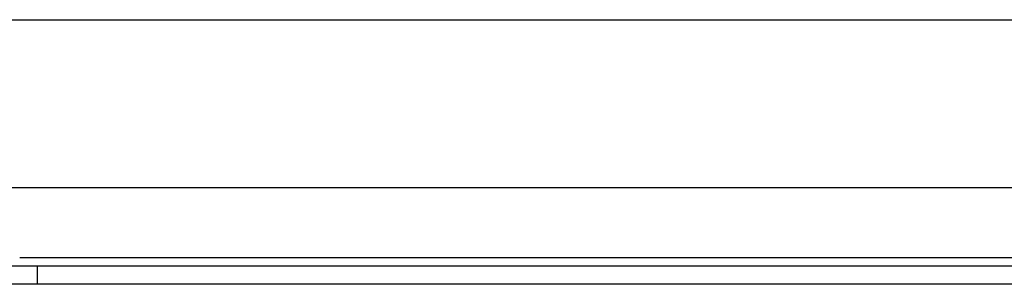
# Model space of a CAD drawing. Header units: inches. Extents: x 7 to 228, y 17 to 114.
# Tile 25 of 143: x 13.021 to 16.683, y 57.133 to 58.116. Entities that reach past the tile are written whole.
import ezdxf

# ---------------------------------------------------------------- set-up
doc = ezdxf.new("R2010")
doc.units = ezdxf.units.IN
doc.header["$MEASUREMENT"] = 0
doc.layers.add('Visible Edges(ANSI)', color=7, linetype='Continuous', lineweight=25)
doc.layers.add('Visible Tangent Edges(ANSI)', color=7, linetype='Continuous', lineweight=25)

msp = doc.modelspace()

# ---------------------------------------------------------------- linework, layer by layer
at = {"layer": 'Visible Edges(ANSI)'}
for p, q in [((8.1781, 58.1163), (54.1141, 58.1163)), ((23.3407, 57.4913), (12.7495, 57.4913)), ((12.7756, 57.2013), (13.0876, 57.2013)), ((13.0876, 57.2013), (23.0026, 57.2013)), ((13.0876, 57.1333), (12.7756, 57.1333)), ((23.0026, 57.1333), (13.0876, 57.1333))]:
    msp.add_line(p, q, dxfattribs=at)
at = {"layer": 'Visible Tangent Edges(ANSI)'}
for p, q in [((13.0212, 57.2323), (23.069, 57.2323)), ((13.0876, 57.1333), (13.0876, 57.2013))]:
    msp.add_line(p, q, dxfattribs=at)

doc.saveas('drawing.dxf')
